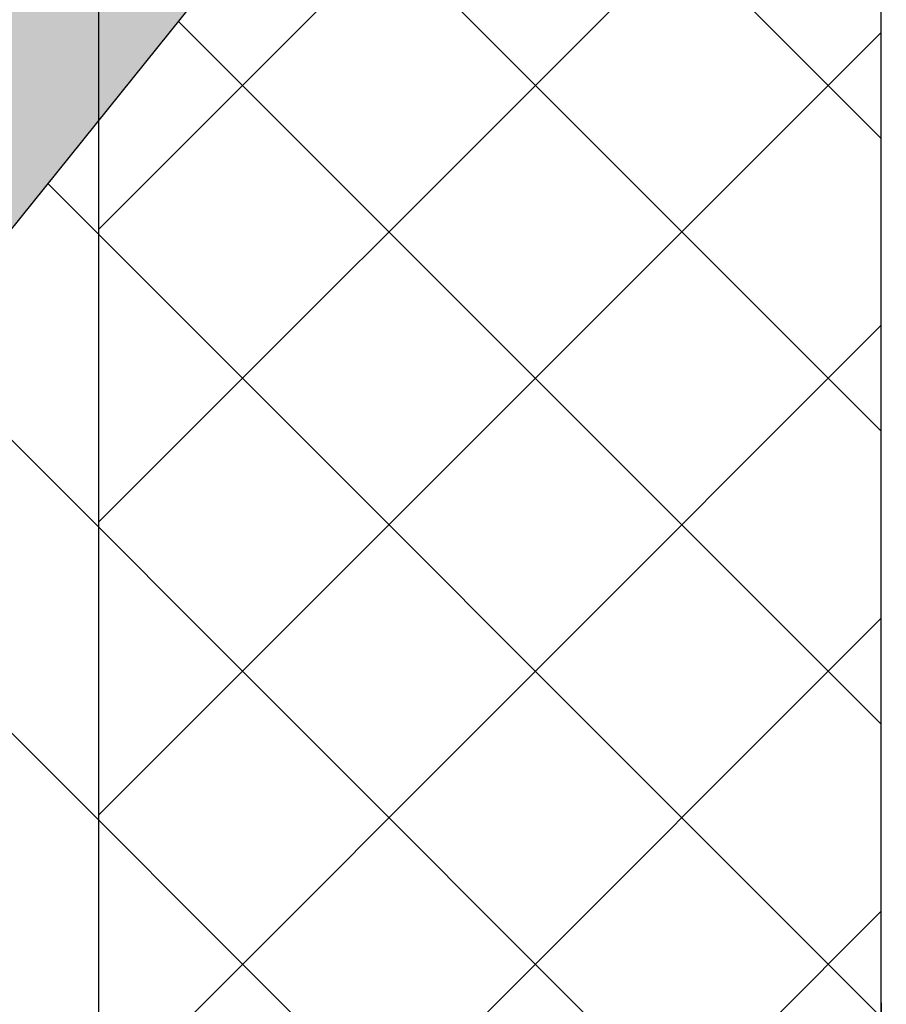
# Model space of a CAD drawing. Header units: millimetres. Extents: x 0 to 39025, y -31299 to 8400.
# Tile 235 of 256: x 15092 to 15424, y -9106 to -8728. Entities that reach past the tile are written whole.
import ezdxf

# ---------------------------------------------------------------- set-up
doc = ezdxf.new("R2010")
doc.units = ezdxf.units.MM
for name, color, linetype in [('ODMIKI funkcionalni', 253, 'Continuous'), ('ODMIKI varnostni', 252, 'Continuous'), ('SREDNJICE_IN_TOCKE', 252, 'Continuous')]:
    doc.layers.add(name, color=color, linetype=linetype)

# ---------------------------------------------------------------- blocks, each defined once
blk = doc.blocks.new('*U59')
at = {"lineweight": 25}
for points in [[(0, 531.77), (0, 531.77), (0, 1242.58), (0, 1242.58)], [(0, 17.6), (0, 17.6), (0, 1242.58), (0, 1242.58)], [(0, 531.77), (0, 531.77), (0, 17.6), (0, 17.6)]]:
    blk.add_open_spline(points, degree=3, dxfattribs=at)

msp = doc.modelspace()

# ---------------------------------------------------------------- hatches: boundary and pattern name
at = {"layer": 'ODMIKI funkcionalni'}
h = msp.add_hatch(dxfattribs=at)
h.set_pattern_fill('ANSI31', color=256, scale=25)
h.set_pattern_definition([(45, (-1299.93, -18719.98), (-56.1266, 56.1266), [])])
h.paths.add_polyline_path([(15421.96, -9637.01), (15421.96, -8381.43), (16571.96, -8381.43), (16571.96, -9637.01), (17171.96, -9637.01), (17171.96, -7881.43), (15121.96, -7881.43), (15121.96, -9637.01)])
at = {"layer": 'ODMIKI varnostni'}
h = msp.add_hatch(dxfattribs=at)
h.set_pattern_fill('ANSI31', color=256, scale=25, angle=90)
h.set_pattern_definition([(135, (11293.22, -17891.15), (-56.1266, -56.1266), [])])
h.paths.add_polyline_path([(15421.96, -9637.01), (15421.96, -8394.04), (14421.96, -9637.01)])
at = {"layer": 'SREDNJICE_IN_TOCKE'}
h = msp.add_hatch(color=256, dxfattribs=at)
h.dxf.hatch_style = 1
edge = h.paths.add_edge_path()
edge.add_line((17661.71, -7493.44), (14032.2, -7493.44))
edge.add_line((14032.2, -7493.44), (14032.2, -9637.01))
edge.add_line((14032.2, -9637.01), (14421.96, -9637.01))
edge.add_line((14421.96, -9637.01), (15421.96, -8394.04))
edge.add_spline(control_points=[(15421.96, -8390.25), (15421.96, -8390.25), (15421.96, -8388.31), (15421.96, -8386.38)], knot_values=[0.5, 0.5, 0.5, 0.5, 1, 1, 1, 1], degree=3, periodic=0)
edge.add_spline(control_points=[(15421.96, -8386.38), (15421.96, -8384.44), (15421.96, -8382.5), (15421.96, -8382.5)], knot_values=[0, 0, 0, 0, 0.5, 0.5, 0.5, 0.5], degree=3, periodic=0)
edge.add_spline(control_points=[(15423.01, -8381.42), (15423.01, -8381.42), (15709.98, -8381.42), (15996.96, -8381.42)], knot_values=[0.5, 0.5, 0.5, 0.5, 1, 1, 1, 1], degree=3, periodic=0)
edge.add_spline(control_points=[(15996.96, -8381.42), (16283.93, -8381.42), (16570.91, -8381.42), (16570.91, -8381.42)], knot_values=[0, 0, 0, 0, 0.5, 0.5, 0.5, 0.5], degree=3, periodic=0)
edge.add_spline(control_points=[(16571.96, -8382.5), (16571.96, -8382.5), (16571.96, -8384.44), (16571.96, -8386.38)], knot_values=[0.5, 0.5, 0.5, 0.5, 1, 1, 1, 1], degree=3, periodic=0)
edge.add_line((16571.96, -8394.04), (17571.96, -9637.01))
edge.add_line((17571.96, -9637.01), (17661.71, -9637.01))
edge.add_line((17661.71, -9637.01), (17661.71, -7493.44))

# ---------------------------------------------------------------- linework, layer by layer
at = {"layer": 'ODMIKI funkcionalni'}
msp.add_lwpolyline([(15421.96, -9637.01), (15421.96, -8381.43), (16571.96, -8381.43), (16571.96, -9637.01), (17171.96, -9637.01), (17171.96, -7881.43), (15121.96, -7881.43), (15121.96, -9637.01)], close=True, dxfattribs=at)
at = {"layer": 'ODMIKI varnostni'}
msp.add_lwpolyline([(15421.96, -9637.01), (15421.96, -8394.04), (14421.96, -9637.01)], close=True, dxfattribs=at)

# ---------------------------------------------------------------- block references
at = {"color": 1}
msp.add_blockref('*U59', (15421.96, -9637.01), dxfattribs=at)

doc.saveas('drawing.dxf')
